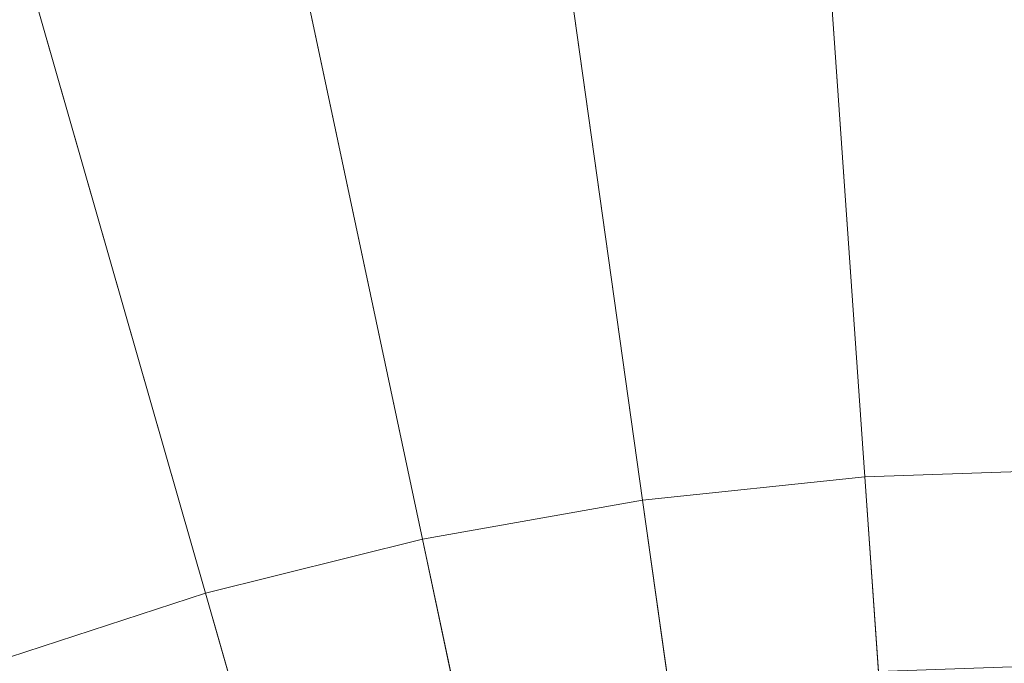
# Model space of a CAD drawing. Header units: millimetres. Extents: x -219 to 220, y -220 to 220.
# Tile 120 of 146: x -17 to -1, y 48 to 58. Entities that reach past the tile are written whole.
import ezdxf

# ---------------------------------------------------------------- set-up
doc = ezdxf.new("R2010")
doc.units = ezdxf.units.MM
doc.layers.add('LUCIDO_1', color=1, linetype='Continuous', lineweight=20, true_color=0xff0000)
doc.layers.add('Nessuna', color=7, linetype='Continuous', lineweight=9)

# ---------------------------------------------------------------- blocks, each defined once
blk = doc.blocks.new('Group-1')
at = {"layer": 'Nessuna', "color": 7, "linetype": 'Continuous', "lineweight": 9, "transparency": 33554687}
for points in [[(-13.646, 200.71, -79.962), (0.392, 201.201, -79.962), (0.392, 51.059, -89.301), (-3.172, 50.934, -89.301)], [(-27.615, 199.242, -79.962), (-13.646, 200.71, -79.962), (-3.172, 50.934, -89.301), (-6.719, 50.562, -89.301)], [(-41.448, 196.803, -79.962), (-27.615, 199.242, -79.962), (-6.719, 50.562, -89.301), (-10.232, 49.942, -89.301)], [(-55.077, 193.405, -79.962), (-41.448, 196.803, -79.962), (-10.232, 49.942, -89.301), (-13.693, 49.079, -89.301)], [(-68.436, 189.064, -79.962), (-55.077, 193.405, -79.962), (-13.693, 49.079, -89.301), (-17.085, 47.977, -89.301)], [(-3.172, 50.934, -69.262), (0.392, 51.059, -69.262), (0.392, 185.89, -60.875), (-12.578, 185.437, -60.875)], [(-6.719, 50.562, -69.262), (-3.172, 50.934, -69.262), (-12.578, 185.437, -60.875), (-25.484, 184.081, -60.875)], [(-10.232, 49.942, -69.262), (-6.719, 50.562, -69.262), (-25.484, 184.081, -60.875), (-38.265, 181.827, -60.875)], [(-13.693, 49.079, -69.262), (-10.232, 49.942, -69.262), (-38.265, 181.827, -60.875), (-50.857, 178.687, -60.875)], [(-17.085, 47.977, -69.262), (-13.693, 49.079, -69.262), (-50.857, 178.687, -60.875), (-63.2, 174.677, -60.875)], [(-2.294, 38.381, -70.282), (0.392, 38.475, -70.282), (0.392, 51.059, -69.262), (-3.172, 50.934, -69.262)], [(-3.172, 50.934, -89.301), (0.392, 51.059, -89.301), (0.392, 47.946, -89.626), (-2.955, 47.829, -89.626)], [(-4.968, 38.1, -70.282), (-2.294, 38.381, -70.282), (-3.172, 50.934, -69.262), (-6.719, 50.562, -69.262)], [(-6.719, 50.562, -89.301), (-3.172, 50.934, -89.301), (-2.955, 47.829, -89.626), (-6.286, 47.479, -89.626)], [(-7.616, 37.633, -70.282), (-4.968, 38.1, -70.282), (-6.719, 50.562, -69.262), (-10.232, 49.942, -69.262)], [(-10.232, 49.942, -89.301), (-6.719, 50.562, -89.301), (-6.286, 47.479, -89.626), (-9.585, 46.897, -89.626)], [(-10.224, 36.983, -70.282), (-7.616, 37.633, -70.282), (-10.232, 49.942, -69.262), (-13.693, 49.079, -69.262)], [(-13.693, 49.079, -89.301), (-10.232, 49.942, -89.301), (-9.585, 46.897, -89.626), (-12.835, 46.087, -89.626)], [(-12.781, 36.152, -70.282), (-10.224, 36.983, -70.282), (-13.693, 49.079, -69.262), (-17.085, 47.977, -69.262)], [(-17.085, 47.977, -89.301), (-13.693, 49.079, -89.301), (-12.835, 46.087, -89.626), (-16.02, 45.052, -89.626)], [(-15.274, 35.145, -70.282), (-12.781, 36.152, -70.282), (-17.085, 47.977, -69.262), (-20.392, 46.641, -69.262)], [(-20.392, 46.641, -89.301), (-17.085, 47.977, -89.301), (-16.02, 45.052, -89.626), (-19.126, 43.797, -89.626)]]:
    blk.add_3dface(points, dxfattribs=at)

msp = doc.modelspace()

# ---------------------------------------------------------------- block references
at = {"layer": 'LUCIDO_1', "color": 7, "transparency": 33554687}
msp.add_blockref('Group-1', (0, 0), dxfattribs=at)

doc.saveas('drawing.dxf')
